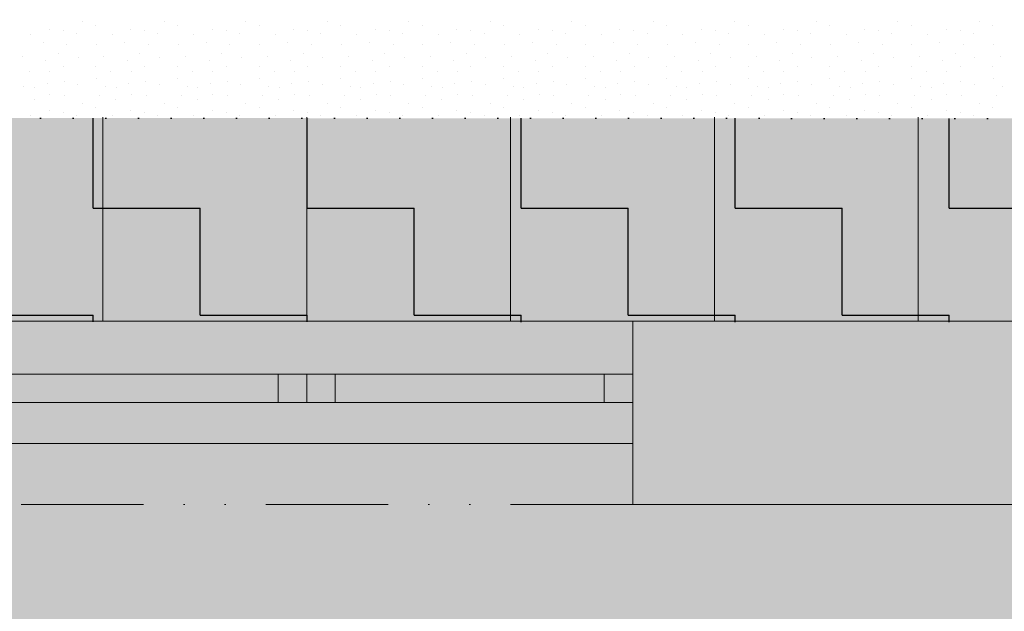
# Model space of a CAD drawing. Header units: millimetres. Extents: x -211955 to 157391, y -241491 to 94238.
# Tile 79 of 138: x -5167 to -2752, y -47976 to -46525. Entities that reach past the tile are written whole.
import ezdxf

# ---------------------------------------------------------------- set-up
doc = ezdxf.new("R2010")
doc.units = ezdxf.units.MM
doc.header["$PDMODE"] = 65
doc.linetypes.add('JIS_09_15', pattern=[600, 300, -100, 0, -100, 0, -100])
doc.linetypes.add('Teckovana 0.5x_2', pattern=[80, 0, -80])
for name, color, linetype, lineweight in [('XR$2$PŮDORYS 1.NP - STÁVAJÍCÍ_1', 7, 'Continuous', 25), ('XR$3$SITUACE - BOURÁNÍ_1', 7, 'Continuous', 25), ('XR$4$SITUACE - BOURÁNÍ - KOTY_1', 7, 'Continuous', 25)]:
    doc.layers.add(name, color=color, linetype=linetype, lineweight=lineweight)
doc.styles.add('ARIALNARROW', font='ARIALN.TTF')
doc.dimstyles.new('DIMSTYLE_4', dxfattribs={"dimtxt": 250, "dimasz": 300, "dimexe": 0, "dimexo": 0, "dimgap": 125, "dimtad": 2, "dimlfac": 0.001, "dimrnd": 0.05, "dimzin": 4, "dimdsep": 46, "dimtxsty": 'ARIALNARROW', "dimblk1": 'ALL_ML_STRICH', "dimblk2": 'ALL_ML_STRICH', "dimsah": 1, "dimcen": 0, "dimclrd": 6, "dimclre": 6, "dimclrt": 6, "dimadec": 0, "dimazin": 0, "dimtfac": 1, "dimtdec": 0, "dimtix": 1, "dimtmove": 2, "dimatfit": 3, "dimfxl": 0, "dimtzin": 0, "dimlwd": 0, "dimlwe": 18, "dimarcsym": 0})

# ---------------------------------------------------------------- blocks, each defined once
blk = doc.blocks.new('VZOR_0')
at = {"layer": 'XR$3$SITUACE - BOURÁNÍ_1', "color": 204, "linetype": 'Continuous', "lineweight": 13}
for p, q in [((-5013, -46529.6), (-5013, -46529.6)), ((-4980, -46540), (-4980, -46540)), ((-4813, -46529.6), (-4813, -46529.6)), ((-4780, -46540), (-4780, -46540)), ((-4613, -46529.6), (-4613, -46529.6)), ((-4580, -46540), (-4580, -46540)), ((-4413, -46529.6), (-4413, -46529.6)), ((-4380, -46540), (-4380, -46540)), ((-4213, -46529.6), (-4213, -46529.6)), ((-4180, -46540), (-4180, -46540)), ((-4013, -46529.6), (-4013, -46529.6)), ((-3980, -46540), (-3980, -46540)), ((-3813, -46529.6), (-3813, -46529.6)), ((-3780, -46540), (-3780, -46540)), ((-3613, -46529.6), (-3613, -46529.6)), ((-3580, -46540), (-3580, -46540)), ((-3413, -46529.6), (-3413, -46529.6)), ((-3380, -46540), (-3380, -46540)), ((-3213, -46529.6), (-3213, -46529.6)), ((-3180, -46540), (-3180, -46540)), ((-3013, -46529.6), (-3013, -46529.6)), ((-2980, -46540), (-2980, -46540)), ((-2813, -46529.6), (-2813, -46529.6)), ((-2780, -46540), (-2780, -46540)), ((-5140, -46560), (-5140, -46560)), ((-5094.6, -46548.4), (-5094.6, -46548.4)), ((-5060.2, -46551.8), (-5060.2, -46551.8)), ((-5028, -46558.6), (-5028, -46558.6)), ((-4940, -46560), (-4940, -46560)), ((-4894.6, -46548.4), (-4894.6, -46548.4)), ((-4860.2, -46551.8), (-4860.2, -46551.8)), ((-4828, -46558.6), (-4828, -46558.6)), ((-4740, -46560), (-4740, -46560)), ((-4694.6, -46548.4), (-4694.6, -46548.4)), ((-4660.2, -46551.8), (-4660.2, -46551.8)), ((-4628, -46558.6), (-4628, -46558.6)), ((-4540, -46560), (-4540, -46560)), ((-4494.6, -46548.4), (-4494.6, -46548.4)), ((-4460.2, -46551.8), (-4460.2, -46551.8)), ((-4428, -46558.6), (-4428, -46558.6)), ((-4340, -46560), (-4340, -46560)), ((-4294.6, -46548.4), (-4294.6, -46548.4)), ((-4260.2, -46551.8), (-4260.2, -46551.8)), ((-4228, -46558.6), (-4228, -46558.6)), ((-4140, -46560), (-4140, -46560)), ((-4094.6, -46548.4), (-4094.6, -46548.4)), ((-4060.2, -46551.8), (-4060.2, -46551.8)), ((-4028, -46558.6), (-4028, -46558.6)), ((-3940, -46560), (-3940, -46560)), ((-3894.6, -46548.4), (-3894.6, -46548.4)), ((-3860.2, -46551.8), (-3860.2, -46551.8)), ((-3828, -46558.6), (-3828, -46558.6)), ((-3740, -46560), (-3740, -46560)), ((-3694.6, -46548.4), (-3694.6, -46548.4)), ((-3660.2, -46551.8), (-3660.2, -46551.8)), ((-3628, -46558.6), (-3628, -46558.6)), ((-3540, -46560), (-3540, -46560)), ((-3494.6, -46548.4), (-3494.6, -46548.4)), ((-3460.2, -46551.8), (-3460.2, -46551.8)), ((-3428, -46558.6), (-3428, -46558.6)), ((-3340, -46560), (-3340, -46560)), ((-3294.6, -46548.4), (-3294.6, -46548.4)), ((-3260.2, -46551.8), (-3260.2, -46551.8)), ((-3228, -46558.6), (-3228, -46558.6)), ((-3140, -46560), (-3140, -46560)), ((-3094.6, -46548.4), (-3094.6, -46548.4)), ((-3060.2, -46551.8), (-3060.2, -46551.8)), ((-3028, -46558.6), (-3028, -46558.6)), ((-2940, -46560), (-2940, -46560)), ((-2894.6, -46548.4), (-2894.6, -46548.4)), ((-2860.2, -46551.8), (-2860.2, -46551.8)), ((-2828, -46558.6), (-2828, -46558.6)), ((-5109.8, -46580.8), (-5109.8, -46580.8)), ((-5051.2, -46584.8), (-5051.2, -46584.8)), ((-4978.2, -46586), (-4978.2, -46586)), ((-4909.8, -46580.8), (-4909.8, -46580.8)), ((-4851.2, -46584.8), (-4851.2, -46584.8)), ((-4778.2, -46586), (-4778.2, -46586)), ((-4709.8, -46580.8), (-4709.8, -46580.8)), ((-4651.2, -46584.8), (-4651.2, -46584.8)), ((-4578.2, -46586), (-4578.2, -46586)), ((-4509.8, -46580.8), (-4509.8, -46580.8)), ((-4451.2, -46584.8), (-4451.2, -46584.8)), ((-4378.2, -46586), (-4378.2, -46586)), ((-4309.8, -46580.8), (-4309.8, -46580.8)), ((-4251.2, -46584.8), (-4251.2, -46584.8)), ((-4178.2, -46586), (-4178.2, -46586)), ((-4109.8, -46580.8), (-4109.8, -46580.8)), ((-4051.2, -46584.8), (-4051.2, -46584.8)), ((-3978.2, -46586), (-3978.2, -46586)), ((-3909.8, -46580.8), (-3909.8, -46580.8)), ((-3851.2, -46584.8), (-3851.2, -46584.8)), ((-3778.2, -46586), (-3778.2, -46586)), ((-3709.8, -46580.8), (-3709.8, -46580.8)), ((-3651.2, -46584.8), (-3651.2, -46584.8)), ((-3578.2, -46586), (-3578.2, -46586)), ((-3509.8, -46580.8), (-3509.8, -46580.8)), ((-3451.2, -46584.8), (-3451.2, -46584.8)), ((-3378.2, -46586), (-3378.2, -46586)), ((-3309.8, -46580.8), (-3309.8, -46580.8)), ((-3251.2, -46584.8), (-3251.2, -46584.8)), ((-3178.2, -46586), (-3178.2, -46586)), ((-3109.8, -46580.8), (-3109.8, -46580.8)), ((-3051.2, -46584.8), (-3051.2, -46584.8)), ((-2978.2, -46586), (-2978.2, -46586)), ((-2909.8, -46580.8), (-2909.8, -46580.8)), ((-2851.2, -46584.8), (-2851.2, -46584.8)), ((-2778.2, -46586), (-2778.2, -46586)), ((-5160.4, -46615.6), (-5160.4, -46615.6)), ((-5072, -46608.4), (-5072, -46608.4)), ((-4960.4, -46615.6), (-4960.4, -46615.6)), ((-4872, -46608.4), (-4872, -46608.4)), ((-4760.4, -46615.6), (-4760.4, -46615.6)), ((-4672, -46608.4), (-4672, -46608.4)), ((-4560.4, -46615.6), (-4560.4, -46615.6)), ((-4472, -46608.4), (-4472, -46608.4)), ((-4360.4, -46615.6), (-4360.4, -46615.6)), ((-4272, -46608.4), (-4272, -46608.4)), ((-4160.4, -46615.6), (-4160.4, -46615.6)), ((-4072, -46608.4), (-4072, -46608.4)), ((-3960.4, -46615.6), (-3960.4, -46615.6)), ((-3872, -46608.4), (-3872, -46608.4)), ((-3760.4, -46615.6), (-3760.4, -46615.6)), ((-3672, -46608.4), (-3672, -46608.4)), ((-3560.4, -46615.6), (-3560.4, -46615.6)), ((-3472, -46608.4), (-3472, -46608.4)), ((-3360.4, -46615.6), (-3360.4, -46615.6)), ((-3272, -46608.4), (-3272, -46608.4)), ((-3160.4, -46615.6), (-3160.4, -46615.6)), ((-3072, -46608.4), (-3072, -46608.4)), ((-2960.4, -46615.6), (-2960.4, -46615.6)), ((-2872, -46608.4), (-2872, -46608.4)), ((-2760.4, -46615.6), (-2760.4, -46615.6)), ((-5102.6, -46625.8), (-5102.6, -46625.8)), ((-5060, -46640), (-5060, -46640)), ((-5023.8, -46617.2), (-5023.8, -46617.2)), ((-4980, -46640), (-4980, -46640)), ((-4902.6, -46625.8), (-4902.6, -46625.8)), ((-4860, -46640), (-4860, -46640)), ((-4823.8, -46617.2), (-4823.8, -46617.2)), ((-4780, -46640), (-4780, -46640)), ((-4702.6, -46625.8), (-4702.6, -46625.8)), ((-4660, -46640), (-4660, -46640)), ((-4623.8, -46617.2), (-4623.8, -46617.2)), ((-4580, -46640), (-4580, -46640)), ((-4502.6, -46625.8), (-4502.6, -46625.8)), ((-4460, -46640), (-4460, -46640)), ((-4423.8, -46617.2), (-4423.8, -46617.2)), ((-4380, -46640), (-4380, -46640)), ((-4302.6, -46625.8), (-4302.6, -46625.8)), ((-4260, -46640), (-4260, -46640)), ((-4223.8, -46617.2), (-4223.8, -46617.2)), ((-4180, -46640), (-4180, -46640)), ((-4102.6, -46625.8), (-4102.6, -46625.8)), ((-4060, -46640), (-4060, -46640)), ((-4023.8, -46617.2), (-4023.8, -46617.2)), ((-3980, -46640), (-3980, -46640)), ((-3902.6, -46625.8), (-3902.6, -46625.8)), ((-3860, -46640), (-3860, -46640)), ((-3823.8, -46617.2), (-3823.8, -46617.2)), ((-3780, -46640), (-3780, -46640)), ((-3702.6, -46625.8), (-3702.6, -46625.8)), ((-3660, -46640), (-3660, -46640)), ((-3623.8, -46617.2), (-3623.8, -46617.2)), ((-3580, -46640), (-3580, -46640)), ((-3502.6, -46625.8), (-3502.6, -46625.8)), ((-3460, -46640), (-3460, -46640)), ((-3423.8, -46617.2), (-3423.8, -46617.2)), ((-3380, -46640), (-3380, -46640)), ((-3302.6, -46625.8), (-3302.6, -46625.8)), ((-3260, -46640), (-3260, -46640)), ((-3223.8, -46617.2), (-3223.8, -46617.2)), ((-3180, -46640), (-3180, -46640)), ((-3102.6, -46625.8), (-3102.6, -46625.8)), ((-3060, -46640), (-3060, -46640)), ((-3023.8, -46617.2), (-3023.8, -46617.2)), ((-2980, -46640), (-2980, -46640)), ((-2902.6, -46625.8), (-2902.6, -46625.8)), ((-2860, -46640), (-2860, -46640)), ((-2823.8, -46617.2), (-2823.8, -46617.2)), ((-2780, -46640), (-2780, -46640)), ((-5143.2, -46652.4), (-5143.2, -46652.4)), ((-5093.2, -46653), (-5093.2, -46653)), ((-4943.2, -46652.4), (-4943.2, -46652.4)), ((-4893.2, -46653), (-4893.2, -46653)), ((-4743.2, -46652.4), (-4743.2, -46652.4)), ((-4693.2, -46653), (-4693.2, -46653)), ((-4543.2, -46652.4), (-4543.2, -46652.4)), ((-4493.2, -46653), (-4493.2, -46653)), ((-4343.2, -46652.4), (-4343.2, -46652.4)), ((-4293.2, -46653), (-4293.2, -46653)), ((-4143.2, -46652.4), (-4143.2, -46652.4)), ((-4093.2, -46653), (-4093.2, -46653)), ((-3943.2, -46652.4), (-3943.2, -46652.4)), ((-3893.2, -46653), (-3893.2, -46653)), ((-3743.2, -46652.4), (-3743.2, -46652.4)), ((-3693.2, -46653), (-3693.2, -46653)), ((-3543.2, -46652.4), (-3543.2, -46652.4)), ((-3493.2, -46653), (-3493.2, -46653)), ((-3343.2, -46652.4), (-3343.2, -46652.4)), ((-3293.2, -46653), (-3293.2, -46653)), ((-3143.2, -46652.4), (-3143.2, -46652.4)), ((-3093.2, -46653), (-3093.2, -46653)), ((-2943.2, -46652.4), (-2943.2, -46652.4)), ((-2893.2, -46653), (-2893.2, -46653)), ((-5156.6, -46687.8), (-5156.6, -46687.8)), ((-5100, -46680), (-5100, -46680)), ((-5058.2, -46676.4), (-5058.2, -46676.4)), ((-5024.6, -46684.6), (-5024.6, -46684.6)), ((-4979.4, -46668), (-4979.4, -46668)), ((-4956.6, -46687.8), (-4956.6, -46687.8)), ((-4900, -46680), (-4900, -46680)), ((-4858.2, -46676.4), (-4858.2, -46676.4)), ((-4824.6, -46684.6), (-4824.6, -46684.6)), ((-4779.4, -46668), (-4779.4, -46668)), ((-4756.6, -46687.8), (-4756.6, -46687.8)), ((-4700, -46680), (-4700, -46680)), ((-4658.2, -46676.4), (-4658.2, -46676.4)), ((-4624.6, -46684.6), (-4624.6, -46684.6)), ((-4579.4, -46668), (-4579.4, -46668)), ((-4556.6, -46687.8), (-4556.6, -46687.8)), ((-4500, -46680), (-4500, -46680)), ((-4458.2, -46676.4), (-4458.2, -46676.4)), ((-4424.6, -46684.6), (-4424.6, -46684.6)), ((-4379.4, -46668), (-4379.4, -46668)), ((-4356.6, -46687.8), (-4356.6, -46687.8)), ((-4300, -46680), (-4300, -46680)), ((-4258.2, -46676.4), (-4258.2, -46676.4)), ((-4224.6, -46684.6), (-4224.6, -46684.6)), ((-4179.4, -46668), (-4179.4, -46668)), ((-4156.6, -46687.8), (-4156.6, -46687.8)), ((-4100, -46680), (-4100, -46680)), ((-4058.2, -46676.4), (-4058.2, -46676.4)), ((-4024.6, -46684.6), (-4024.6, -46684.6)), ((-3979.4, -46668), (-3979.4, -46668)), ((-3956.6, -46687.8), (-3956.6, -46687.8)), ((-3900, -46680), (-3900, -46680)), ((-3858.2, -46676.4), (-3858.2, -46676.4)), ((-3824.6, -46684.6), (-3824.6, -46684.6)), ((-3779.4, -46668), (-3779.4, -46668)), ((-3756.6, -46687.8), (-3756.6, -46687.8)), ((-3700, -46680), (-3700, -46680)), ((-3658.2, -46676.4), (-3658.2, -46676.4)), ((-3624.6, -46684.6), (-3624.6, -46684.6)), ((-3579.4, -46668), (-3579.4, -46668)), ((-3556.6, -46687.8), (-3556.6, -46687.8)), ((-3500, -46680), (-3500, -46680)), ((-3458.2, -46676.4), (-3458.2, -46676.4)), ((-3424.6, -46684.6), (-3424.6, -46684.6)), ((-3379.4, -46668), (-3379.4, -46668)), ((-3356.6, -46687.8), (-3356.6, -46687.8)), ((-3300, -46680), (-3300, -46680)), ((-3258.2, -46676.4), (-3258.2, -46676.4)), ((-3224.6, -46684.6), (-3224.6, -46684.6)), ((-3179.4, -46668), (-3179.4, -46668)), ((-3156.6, -46687.8), (-3156.6, -46687.8)), ((-3100, -46680), (-3100, -46680)), ((-3058.2, -46676.4), (-3058.2, -46676.4)), ((-3024.6, -46684.6), (-3024.6, -46684.6)), ((-2979.4, -46668), (-2979.4, -46668)), ((-2956.6, -46687.8), (-2956.6, -46687.8)), ((-2900, -46680), (-2900, -46680)), ((-2858.2, -46676.4), (-2858.2, -46676.4)), ((-2824.6, -46684.6), (-2824.6, -46684.6)), ((-2779.4, -46668), (-2779.4, -46668)), ((-2756.6, -46687.8), (-2756.6, -46687.8)), ((-5130.2, -46690), (-5130.2, -46690)), ((-5093, -46707), (-5093, -46707)), ((-5057.2, -46711.8), (-5057.2, -46711.8)), ((-4971.2, -46710.4), (-4971.2, -46710.4)), ((-4930.2, -46690), (-4930.2, -46690)), ((-4893, -46707), (-4893, -46707)), ((-4857.2, -46711.8), (-4857.2, -46711.8)), ((-4771.2, -46710.4), (-4771.2, -46710.4)), ((-4730.2, -46690), (-4730.2, -46690)), ((-4693, -46707), (-4693, -46707)), ((-4657.2, -46711.8), (-4657.2, -46711.8)), ((-4571.2, -46710.4), (-4571.2, -46710.4)), ((-4530.2, -46690), (-4530.2, -46690)), ((-4493, -46707), (-4493, -46707)), ((-4457.2, -46711.8), (-4457.2, -46711.8)), ((-4371.2, -46710.4), (-4371.2, -46710.4)), ((-4330.2, -46690), (-4330.2, -46690)), ((-4293, -46707), (-4293, -46707)), ((-4257.2, -46711.8), (-4257.2, -46711.8)), ((-4171.2, -46710.4), (-4171.2, -46710.4)), ((-4130.2, -46690), (-4130.2, -46690)), ((-4093, -46707), (-4093, -46707)), ((-4057.2, -46711.8), (-4057.2, -46711.8)), ((-3971.2, -46710.4), (-3971.2, -46710.4)), ((-3930.2, -46690), (-3930.2, -46690)), ((-3893, -46707), (-3893, -46707)), ((-3857.2, -46711.8), (-3857.2, -46711.8)), ((-3771.2, -46710.4), (-3771.2, -46710.4)), ((-3730.2, -46690), (-3730.2, -46690)), ((-3693, -46707), (-3693, -46707)), ((-3657.2, -46711.8), (-3657.2, -46711.8)), ((-3571.2, -46710.4), (-3571.2, -46710.4)), ((-3530.2, -46690), (-3530.2, -46690)), ((-3493, -46707), (-3493, -46707)), ((-3457.2, -46711.8), (-3457.2, -46711.8)), ((-3371.2, -46710.4), (-3371.2, -46710.4)), ((-3330.2, -46690), (-3330.2, -46690)), ((-3293, -46707), (-3293, -46707)), ((-3257.2, -46711.8), (-3257.2, -46711.8)), ((-3171.2, -46710.4), (-3171.2, -46710.4)), ((-3130.2, -46690), (-3130.2, -46690)), ((-3093, -46707), (-3093, -46707)), ((-3057.2, -46711.8), (-3057.2, -46711.8)), ((-2971.2, -46710.4), (-2971.2, -46710.4)), ((-2930.2, -46690), (-2930.2, -46690)), ((-2893, -46707), (-2893, -46707)), ((-2857.2, -46711.8), (-2857.2, -46711.8)), ((-2771.2, -46710.4), (-2771.2, -46710.4)), ((-5131.2, -46719.8), (-5131.2, -46719.8)), ((-5013, -46729.6), (-5013, -46729.6)), ((-4931.2, -46719.8), (-4931.2, -46719.8)), ((-4813, -46729.6), (-4813, -46729.6)), ((-4731.2, -46719.8), (-4731.2, -46719.8)), ((-4613, -46729.6), (-4613, -46729.6)), ((-4531.2, -46719.8), (-4531.2, -46719.8)), ((-4413, -46729.6), (-4413, -46729.6)), ((-4331.2, -46719.8), (-4331.2, -46719.8)), ((-4213, -46729.6), (-4213, -46729.6)), ((-4131.2, -46719.8), (-4131.2, -46719.8)), ((-4013, -46729.6), (-4013, -46729.6)), ((-3931.2, -46719.8), (-3931.2, -46719.8)), ((-3813, -46729.6), (-3813, -46729.6)), ((-3731.2, -46719.8), (-3731.2, -46719.8)), ((-3613, -46729.6), (-3613, -46729.6)), ((-3531.2, -46719.8), (-3531.2, -46719.8)), ((-3413, -46729.6), (-3413, -46729.6)), ((-3331.2, -46719.8), (-3331.2, -46719.8)), ((-3213, -46729.6), (-3213, -46729.6)), ((-3131.2, -46719.8), (-3131.2, -46719.8)), ((-3013, -46729.6), (-3013, -46729.6)), ((-2931.2, -46719.8), (-2931.2, -46719.8)), ((-2813, -46729.6), (-2813, -46729.6)), ((-5140, -46760), (-5140, -46760)), ((-5094.6, -46748.4), (-5094.6, -46748.4)), ((-5060.2, -46751.8), (-5060.2, -46751.8)), ((-5028, -46758.6), (-5028, -46758.6)), ((-4980, -46740), (-4980, -46740)), ((-4940, -46760), (-4940, -46760)), ((-4894.6, -46748.4), (-4894.6, -46748.4)), ((-4860.2, -46751.8), (-4860.2, -46751.8)), ((-4828, -46758.6), (-4828, -46758.6)), ((-4780, -46740), (-4780, -46740)), ((-4740, -46760), (-4740, -46760)), ((-4694.6, -46748.4), (-4694.6, -46748.4)), ((-4660.2, -46751.8), (-4660.2, -46751.8)), ((-4628, -46758.6), (-4628, -46758.6)), ((-4580, -46740), (-4580, -46740)), ((-4540, -46760), (-4540, -46760)), ((-4494.6, -46748.4), (-4494.6, -46748.4)), ((-4460.2, -46751.8), (-4460.2, -46751.8)), ((-4428, -46758.6), (-4428, -46758.6)), ((-4380, -46740), (-4380, -46740)), ((-4340, -46760), (-4340, -46760)), ((-4294.6, -46748.4), (-4294.6, -46748.4)), ((-4260.2, -46751.8), (-4260.2, -46751.8)), ((-4228, -46758.6), (-4228, -46758.6)), ((-4180, -46740), (-4180, -46740)), ((-4140, -46760), (-4140, -46760)), ((-4094.6, -46748.4), (-4094.6, -46748.4)), ((-4060.2, -46751.8), (-4060.2, -46751.8)), ((-4028, -46758.6), (-4028, -46758.6)), ((-3980, -46740), (-3980, -46740)), ((-3940, -46760), (-3940, -46760)), ((-3894.6, -46748.4), (-3894.6, -46748.4)), ((-3860.2, -46751.8), (-3860.2, -46751.8)), ((-3828, -46758.6), (-3828, -46758.6)), ((-3780, -46740), (-3780, -46740)), ((-3740, -46760), (-3740, -46760)), ((-3694.6, -46748.4), (-3694.6, -46748.4)), ((-3660.2, -46751.8), (-3660.2, -46751.8)), ((-3628, -46758.6), (-3628, -46758.6)), ((-3580, -46740), (-3580, -46740)), ((-3540, -46760), (-3540, -46760)), ((-3494.6, -46748.4), (-3494.6, -46748.4)), ((-3460.2, -46751.8), (-3460.2, -46751.8)), ((-3428, -46758.6), (-3428, -46758.6)), ((-3380, -46740), (-3380, -46740)), ((-3340, -46760), (-3340, -46760)), ((-3294.6, -46748.4), (-3294.6, -46748.4)), ((-3260.2, -46751.8), (-3260.2, -46751.8)), ((-3228, -46758.6), (-3228, -46758.6)), ((-3180, -46740), (-3180, -46740)), ((-3140, -46760), (-3140, -46760)), ((-3094.6, -46748.4), (-3094.6, -46748.4)), ((-3060.2, -46751.8), (-3060.2, -46751.8)), ((-3028, -46758.6), (-3028, -46758.6)), ((-2980, -46740), (-2980, -46740)), ((-2940, -46760), (-2940, -46760)), ((-2894.6, -46748.4), (-2894.6, -46748.4)), ((-2860.2, -46751.8), (-2860.2, -46751.8)), ((-2828, -46758.6), (-2828, -46758.6)), ((-2780, -46740), (-2780, -46740))]:
    blk.add_line(p, q, dxfattribs=at)
blk = doc.blocks.new('ALL_ML_STRICH')
at = {"color": 0, "linetype": 'ByBlock', "lineweight": -2}
for p, q in [((0, -0.5), (0, 0.5)), ((-0.3, -0.3), (0.3, 0.3)), ((-1, 0), (0.5, 0))]:
    blk.add_line(p, q, dxfattribs=at)
blk = doc.blocks.new('*D73')
at = {"layer": 'DEFPOINTS', "color": 6, "linetype": 'Continuous', "lineweight": 18}
for p in [(-11463, -47263.9), (372, -47267.8), (-11463, -48791.9)]:
    blk.add_point(p, dxfattribs=at)
at = {"layer": 'XR$4$SITUACE - BOURÁNÍ - KOTY_1', "color": 6, "linetype": 'Continuous', "lineweight": -2}
for p, q in [((372, -48039.1), (372, -48791.9)), ((-11463, -48179.2), (-11463, -48791.9)), ((-11463, -48791.9), (372, -48791.9))]:
    blk.add_line(p, q, dxfattribs=at)
at = {"layer": 'XR$4$SITUACE - BOURÁNÍ - KOTY_1', "color": 6, "linetype": 'Continuous', "lineweight": 18, "xscale": 300, "yscale": 300, "zscale": 300, "rotation": 180}
blk.add_blockref('ALL_ML_STRICH', (-11463, -48791.9), dxfattribs=at)
at = {"layer": 'XR$4$SITUACE - BOURÁNÍ - KOTY_1', "color": 6, "linetype": 'Continuous', "lineweight": 18, "xscale": 300, "yscale": 300, "zscale": 300}
blk.add_blockref('ALL_ML_STRICH', (372, -48791.9), dxfattribs=at)
at = {"layer": 'XR$4$SITUACE - BOURÁNÍ - KOTY_1', "color": 6, "linetype": 'Continuous', "lineweight": 18, "insert": (-5510.5, -48566.9), "char_height": 250, "width": 1014.286, "attachment_point": 5, "style": 'ARIALNARROW'}
blk.add_mtext('\\W0.81;\\A1;{11.85}', dxfattribs=at)

msp = doc.modelspace()

# ---------------------------------------------------------------- hatches: boundary and pattern name
at = {"layer": 'XR$2$PŮDORYS 1.NP - STÁVAJÍCÍ_1', "linetype": 'Continuous', "lineweight": 25}
msp.add_hatch(color=9, dxfattribs=at).paths.add_polyline_path([(-17892.983, -57703.892), (-1182.983, -57703.892), (-1182.983, -59773.892), (6922.017, -59773.892), (6922.017, -57703.892), (23652.017, -57703.892), (23652.017, -45578.892), (17222.017, -45578.892), (17222.017, -47263.892), (-11462.983, -47263.892), (-11462.983, -45578.892), (-17892.983, -45578.892)])
at = {"layer": 'XR$3$SITUACE - BOURÁNÍ_1', "linetype": 'Continuous', "lineweight": 25}
msp.add_hatch(color=254, dxfattribs=at).paths.add_polyline_path([(-11382.983, -58203.892), (-11382.983, -57703.892), (-17892.983, -57703.892), (-17892.983, -45578.892), (-11462.983, -45578.892), (-11462.983, -47263.892), (371.998, -47267.804), (372.646, -46767.998), (-10962.983, -46763.892), (-10962.983, -45078.892), (-18392.983, -45078.892), (-18392.983, -58203.892)], flags=0)
h = msp.add_hatch(dxfattribs=at)
h.set_pattern_fill('VZOR', scale=262.5, style=0, pattern_type=2)
h.set_pattern_definition([(0, (525, 525), (262.5, 262.5), [262.5, -262.5]), (90, (525, 525), (-262.5, 262.5), [262.5, -262.5])])
h.paths.add_polyline_path([(-11382.983, -58203.892), (-11382.983, -57703.892), (-17892.983, -57703.892), (-17892.983, -45578.892), (-11462.983, -45578.892), (-11462.983, -47263.892), (371.998, -47267.804), (372.646, -46767.998), (-10962.983, -46763.892), (-10962.983, -45078.892), (-18392.983, -45078.892), (-18392.983, -58203.892)], flags=0)

# ---------------------------------------------------------------- linework, layer by layer
at = {"layer": 'XR$2$PŮDORYS 1.NP - STÁVAJÍCÍ_1', "color": 7, "linetype": 'Teckovana 0.5x_2', "lineweight": 25}
msp.add_line((-10962.983, -46763.892), (372.646, -46767.998), dxfattribs=at)
at = {"layer": 'XR$2$PŮDORYS 1.NP - STÁVAJÍCÍ_1', "color": 8, "linetype": 'Continuous', "lineweight": 13}
for p, q in [((-4962.983, -46763.892), (-4962.983, -47263.892)), ((-4462.983, -46763.892), (-4462.983, -47263.892)), ((-3962.983, -46763.892), (-3962.983, -47263.892)), ((-3462.983, -46763.892), (-3462.983, -47263.892)), ((-2962.983, -46763.892), (-2962.983, -47263.892))]:
    msp.add_line(p, q, dxfattribs=at)
at = {"layer": 'XR$2$PŮDORYS 1.NP - STÁVAJÍCÍ_1', "color": 251, "linetype": 'Continuous', "lineweight": 13}
for p, q in [((-3662.983, -47263.892), (-6062.983, -47263.892)), ((-3662.983, -47263.892), (-2162.983, -47263.892)), ((-3662.983, -47263.892), (-3662.983, -47713.892)), ((-3662.983, -47393.892), (-6062.983, -47393.892)), ((-4532.983, -47463.892), (-4532.983, -47393.892)), ((-4462.983, -47463.892), (-4462.983, -47393.892)), ((-4392.983, -47463.892), (-4392.983, -47393.892)), ((-3732.983, -47463.892), (-3732.983, -47393.892)), ((-3662.983, -47463.892), (-6062.983, -47463.892)), ((-3662.983, -47563.892), (-6062.983, -47563.892)), ((-3662.983, -47713.892), (-2162.983, -47713.892))]:
    msp.add_line(p, q, dxfattribs=at)
at = {"layer": 'XR$2$PŮDORYS 1.NP - STÁVAJÍCÍ_1', "color": 251, "linetype": 'JIS_09_15', "lineweight": 13}
msp.add_line((-3662.983, -47713.892), (-6062.983, -47713.892), dxfattribs=at)

# ---------------------------------------------------------------- block references
at = {"layer": 'XR$3$SITUACE - BOURÁNÍ_1', "color": 204, "linetype": 'Continuous', "lineweight": 13}
msp.add_blockref('VZOR_0', (0, 0), dxfattribs=at)

# ---------------------------------------------------------------- dimensions: what is measured, and where the dimension line sits
at = {"layer": 'XR$4$SITUACE - BOURÁNÍ - KOTY_1', "color": 6, "linetype": 'Continuous', "lineweight": 18}
dim = msp.add_linear_dim(base=(371.998, -48791.892), p1=(-11462.983, -48179.202), p2=(371.998, -48039.076), dimstyle='DIMSTYLE_4', override={"dimpost": '<>', "dimclrd": 6, "dimclre": 6, "dimclrt": 6, "dimlwd": 0, "dimlwe": 18}, dxfattribs=at)
dim.commit()
dim.dimension.update_dxf_attribs({"geometry": '*D73', "text_midpoint": (-5510.492, -48566.892), "dimtype": 160})

doc.saveas('drawing.dxf')
